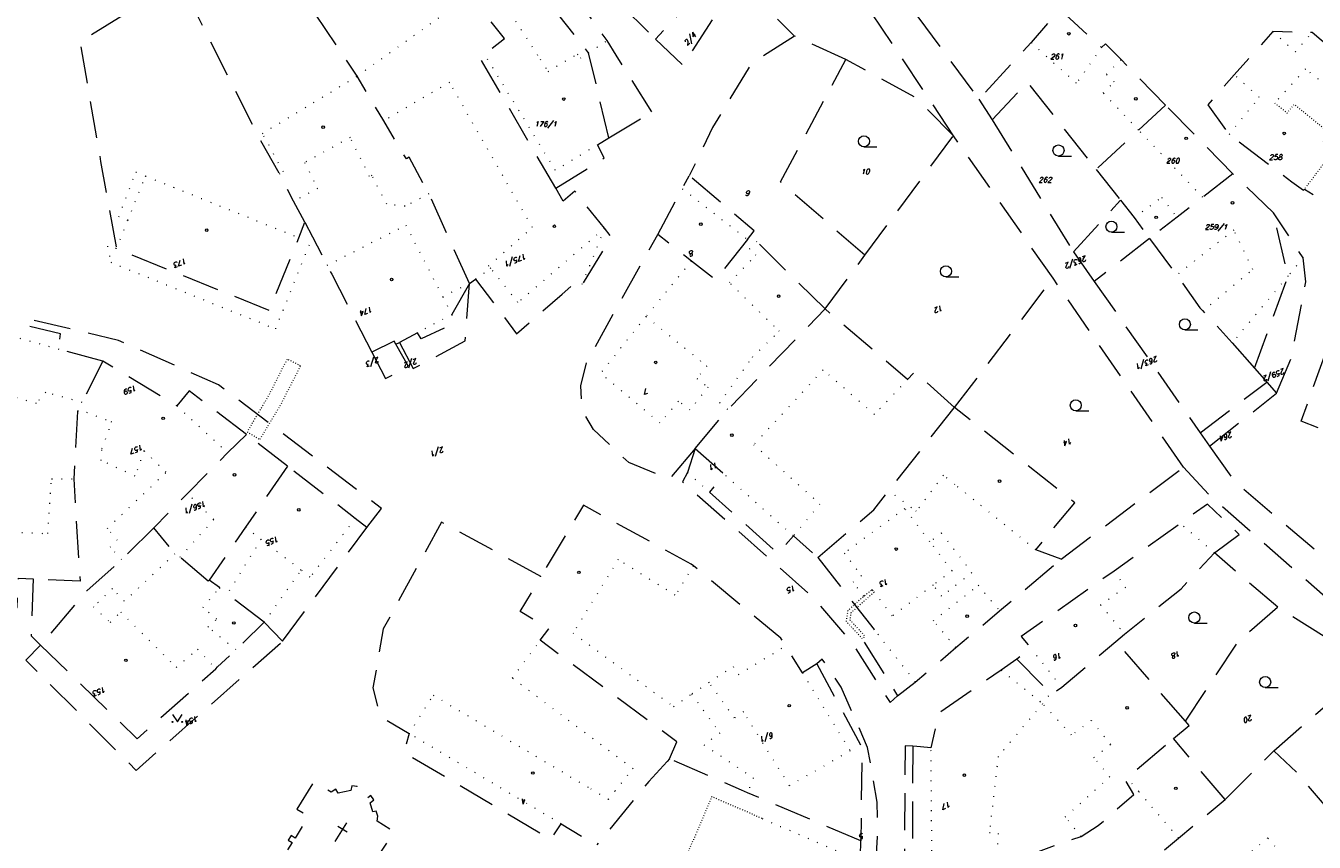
# Model space of a CAD drawing. Header units: metres. Extents: x -626722 to -621116, y -1178216 to -1174550.
# Tile 39 of 86: x -624170 to -623995, y -1176769 to -1176658. Entities that reach past the tile are written whole.
import ezdxf

# ---------------------------------------------------------------- set-up
doc = ezdxf.new("R2010")
doc.units = ezdxf.units.M
doc.header["$MEASUREMENT"] = 0
doc.linetypes.add('DASHEDX2', pattern=[1.5, 1, -0.5])
doc.linetypes.add('DOT', pattern=[0.25, 0, -0.25])
for name, color, linetype, lineweight in [('8_kat_KN_Hranice parcel', 200, 'DASHEDX2', 25), ('8_kat_KN_Slučkové čáry', 200, 'DOT', 25), ('8_kat_KN_Značky budov', 7, 'Continuous', 0), ('8_kat_KN_Značky kultur', 7, 'Continuous', 0), ('8_kat_KN_Čísla parcel', 200, 'Continuous', 25)]:
    doc.layers.add(name, color=color, linetype=linetype, lineweight=lineweight)
doc.layers.add('8_kat_KN_Věcná_břemena', color=206, linetype='DOT')
doc.styles.add('Style-ITALICS', font='ITALICS.shx')

# ---------------------------------------------------------------- blocks, each defined once
blk = doc.blocks.new('4.02')
at = {"layer": '8_kat_KN_Značky budov', "color": 7, "linetype": 'Continuous', "lineweight": 13}
blk.add_circle((-0.01, 0), 0.175, dxfattribs=at)
blk = doc.blocks.new('3.04')
at = {"layer": '8_kat_KN_Značky kultur', "color": 7, "linetype": 'Continuous', "lineweight": 13}
blk.add_line((0.01, 0), (1.76, 0), dxfattribs=at)
blk.add_circle((0.01, 0.75), 0.75, dxfattribs=at)
blk = doc.blocks.new('3.14_1')
at = {"layer": '8_kat_KN_Značky kultur', "color": 7, "linetype": 'Continuous', "lineweight": 13, "flags": 128}
blk.add_lwpolyline([(-0.67, 1.01), (0, 0), (0.67, 1.01)], dxfattribs=at)
at = {"layer": '8_kat_KN_Značky kultur', "color": 7, "linetype": 'Continuous', "lineweight": 13}
for centre in [(-0.67, 0), (0.67, 0)]:
    blk.add_circle(centre, 0.067, dxfattribs=at)
blk = doc.blocks.new('4.09')
at = {"layer": '8_kat_KN_Značky budov', "color": 7, "linetype": 'Continuous', "lineweight": 13}
for p, q in [((1.59, 2.54), (0, 0)), ((0.42, 2.09), (1.7, 1.3))]:
    blk.add_line(p, q, dxfattribs=at)

msp = doc.modelspace()

# ---------------------------------------------------------------- linework, layer by layer
at = {"layer": '8_kat_KN_Hranice parcel', "lineweight": 13, "ltscale": 5}
for p, q in [((-624062.23, -1176638.99), (-624040.55, -1176668.22)), ((-624058.57, -1176662.82), (-624065.52, -1176659.66)), ((-624040.55, -1176668.22), (-624038.77, -1176670.99)), ((-624090.66, -1176673.45), (-624084.84, -1176669.92)), ((-624006.18, -1176678.32), (-624015.29, -1176669.01)), ((-624038.77, -1176670.99), (-624027.76, -1176688.87)), ((-624092.17, -1176674.37), (-624090.66, -1176673.45)), ((-624056, -1176689.34), (-624043.99, -1176673.15)), ((-624030.52, -1176692.46), (-624043.99, -1176673.15)), ((-624024.69, -1176677.73), (-624021.41, -1176681.89)), ((-624000.69, -1176683.59), (-624006.18, -1176678.32)), ((-624027.76, -1176688.87), (-624021.41, -1176681.89)), ((-624017.45, -1176687.07), (-624024.96, -1176692.87)), ((-624061.39, -1176696.61), (-624056, -1176689.34)), ((-624027.76, -1176688.87), (-624024.96, -1176692.87)), ((-624043.85, -1176709.94), (-624030.52, -1176692.46)), ((-624012.87, -1176718.02), (-624030.52, -1176692.46)), ((-624024.96, -1176692.87), (-624010.6, -1176713.37)), ((-624116.54, -1176699.83), (-624119.01, -1176701.14)), ((-624119.48, -1176701.39), (-624119.01, -1176701.14)), ((-624006.28, -1176701.21), (-624003.26, -1176704.64)), ((-624003.26, -1176704.64), (-624001.61, -1176706.52)), ((-624010.6, -1176713.37), (-624001.61, -1176706.52)), ((-624001.61, -1176706.52), (-624000.28, -1176708.02)), ((-624009.34, -1176715.17), (-624000.28, -1176708.02)), ((-624134.16, -1176717.88), (-624139.72, -1176713.59)), ((-624010.6, -1176713.37), (-624009.34, -1176715.17)), ((-624029.43, -1176730.48), (-624012.87, -1176718.02)), ((-624134.81, -1176741.59), (-624123.4, -1176726.21)), ((-623987.49, -1176744.97), (-624000.12, -1176736.97)), ((-624134.81, -1176741.59), (-624137.3, -1176739.01)), ((-624012.59, -1176752.42), (-624022.01, -1176741.61)), ((-624000.66, -1176756.43), (-623989, -1176746.29)), ((-624007.21, -1176763.01), (-624014.24, -1176754.78)), ((-624049.51, -1176755.8), (-624049.57, -1176772.73)), ((-624007.21, -1176763.01), (-624000.66, -1176756.43))]:
    msp.add_line(p, q, dxfattribs=at)
at = {"layer": '8_kat_KN_Hranice parcel', "lineweight": 13, "ltscale": 5, "flags": 128}
for points in [[(-624043.99, -1176673.15), (-624065.56, -1176640.79), (-624069.08, -1176635.34), (-624097.26, -1176603.05), (-624131.66, -1176550.4), (-624133.76, -1176544.6)], [(-624084.84, -1176669.92), (-624089.67, -1176662.23), (-624090.89, -1176660.28), (-624101.68, -1176645.26), (-624104.33, -1176641.7)], [(-624095.33, -1176642.17), (-624092.81, -1176648.45), (-624090.4, -1176653.36), (-624089.7, -1176654.8), (-624084.34, -1176660.07)], [(-624090.66, -1176673.45), (-624093.39, -1176661.94), (-624104.68, -1176647.69), (-624107.51, -1176644.12)], [(-624109.5, -1176693.14), (-624115.01, -1176681.03), (-624117.66, -1176676.08), (-624118.06, -1176676.29), (-624121.13, -1176671.14), (-624124.72, -1176665.1), (-624136.19, -1176648.03), (-624134.98, -1176647.26), (-624137.41, -1176644.23)], [(-624097.83, -1176680.27), (-624108.09, -1176662.64), (-624107.47, -1176662.14), (-624104.78, -1176659.98), (-624107.16, -1176657.02), (-624109.45, -1176654.17), (-624113.99, -1176649.04)], [(-624072.93, -1176648.01), (-624075.05, -1176650.25), (-624084.34, -1176660.07)], [(-624131.78, -1176684.85), (-624133.32, -1176682), (-624135.22, -1176678.32), (-624138.11, -1176673.22), (-624148.72, -1176652.13)], [(-624084.34, -1176660.07), (-624080.62, -1176663.62), (-624074.31, -1176653.9), (-624073.15, -1176652.12)], [(-624073.15, -1176652.12), (-624072.48, -1176652.78), (-624065.52, -1176659.66)], [(-624150.04, -1176652.95), (-624162.25, -1176660.48), (-624159.44, -1176676.65), (-624157.32, -1176688.44), (-624136.63, -1176696.78), (-624132.61, -1176686.96), (-624131.78, -1176684.85)], [(-624015.29, -1176669.01), (-624020.27, -1176663.92), (-624021.31, -1176662.85), (-624023.41, -1176660.72), (-624023.95, -1176661.19), (-624028.26, -1176657.28), (-624029.61, -1176656.05), (-624030.65, -1176657.25), (-624033.5, -1176660.55), (-624040.55, -1176668.22)], [(-624065.52, -1176659.66), (-624071.38, -1176663.41), (-624076.61, -1176672.02), (-624079.76, -1176678.57)], [(-623985.89, -1176666.88), (-623987.09, -1176666.1), (-623988.42, -1176665.23), (-623995.46, -1176659.19), (-624000.79, -1176659.06), (-624006, -1176664.9), (-624009.59, -1176668.98), (-624006.68, -1176672.97), (-623998.19, -1176679.4), (-623996.61, -1176680.54), (-623996.5, -1176680.4), (-623992.26, -1176682.92)], [(-624056, -1176689.34), (-624067.42, -1176679.41), (-624058.57, -1176662.82)], [(-624043.99, -1176673.15), (-624049.01, -1176668.09), (-624058.57, -1176662.82)], [(-624038.77, -1176670.99), (-624034, -1176665.94), (-624024.69, -1176677.73)], [(-624015.29, -1176669.01), (-624018.94, -1176672.4), (-624024.69, -1176677.73)], [(-624097.83, -1176680.27), (-624091.27, -1176676.17), (-624092.17, -1176674.37)], [(-624084.04, -1176686.52), (-624080.71, -1176680.33), (-624079.76, -1176678.57)], [(-624071.9, -1176687.2), (-624070.98, -1176686.02), (-624079.76, -1176678.57)], [(-624006.18, -1176678.32), (-624010.27, -1176681.49), (-624013.74, -1176684.19), (-624017.45, -1176687.07)], [(-624109.5, -1176693.14), (-624108.68, -1176692.56), (-624103.14, -1176699.97), (-624096.99, -1176694.59), (-624095.29, -1176693.12), (-624094.48, -1176693.76), (-624090.31, -1176686.86), (-624091.24, -1176685.69), (-624095.27, -1176680.64), (-624096.82, -1176682), (-624097.83, -1176680.27)], [(-624021.41, -1176681.89), (-624019.55, -1176684.24), (-624017.45, -1176687.07)], [(-624003.26, -1176704.64), (-623998.72, -1176692.15), (-624000.69, -1176683.59)], [(-624000.28, -1176708.02), (-623998.29, -1176703.32), (-623996.31, -1176692.94), (-623996.67, -1176689.7), (-624000.69, -1176683.59)], [(-624131.78, -1176684.85), (-624130.76, -1176686.85), (-624128.78, -1176690.69), (-624128.16, -1176691.9), (-624122.72, -1176702.47)], [(-624078.96, -1176715.48), (-624082.48, -1176719.67), (-624087.96, -1176717.41), (-624092.71, -1176712.93), (-624094.25, -1176710.33), (-624094.45, -1176707.03), (-624093.68, -1176703.85), (-624084.04, -1176686.52)], [(-624071.9, -1176687.2), (-624076.18, -1176692.68), (-624079.47, -1176690.13), (-624084.04, -1176686.52)], [(-624061.39, -1176696.61), (-624070.62, -1176687.49), (-624071.9, -1176687.2)], [(-624017.45, -1176687.07), (-624013.8, -1176692.02), (-624010.65, -1176696.44), (-624010.23, -1176696.88), (-624006.28, -1176701.21)], [(-623987.66, -1176715.47), (-623996.95, -1176711.81), (-623995.26, -1176707.1), (-623989.71, -1176691.6), (-623987.9, -1176692.26)], [(-624123.4, -1176726.21), (-624121.42, -1176723.61), (-624143.48, -1176706.88), (-624157.04, -1176700.86), (-624177.58, -1176696), (-624188.76, -1176693.36), (-624188.63, -1176694.55), (-624177.84, -1176696.93)], [(-624119.01, -1176701.14), (-624117.13, -1176704.67), (-624110.08, -1176700.92), (-624109.5, -1176693.14)], [(-624109.5, -1176693.14), (-624111.91, -1176697.36), (-624111.74, -1176698.68), (-624116.07, -1176700.63), (-624116.54, -1176699.83)], [(-624177.84, -1176696.93), (-624178.19, -1176698.4), (-624180.42, -1176707.2), (-624180.93, -1176723.44), (-624179.59, -1176726.33), (-624178.84, -1176732.63), (-624174.14, -1176732.87), (-624174.34, -1176736.86), (-624170.76, -1176737.04), (-624170.55, -1176733.06), (-624168.56, -1176733.16)], [(-624159.14, -1176703.66), (-624165.08, -1176702.04), (-624164.87, -1176699.98), (-624177.84, -1176696.93)], [(-624078.96, -1176715.48), (-624074.54, -1176710.22), (-624061.39, -1176696.61)], [(-624043.85, -1176709.94), (-624049.22, -1176705.1), (-624050.22, -1176706.15), (-624061.39, -1176696.61)], [(-624119.48, -1176701.39), (-624119.7, -1176700.99), (-624122.72, -1176702.47)], [(-624122.72, -1176702.47), (-624120.89, -1176706.02), (-624117.78, -1176704.42), (-624119.48, -1176701.39)], [(-624159.14, -1176703.66), (-624161.95, -1176709.27), (-624162.42, -1176710.21), (-624162.56, -1176710.51), (-624163.09, -1176719.59), (-624162.23, -1176733.48), (-624168.56, -1176733.16)], [(-624139.72, -1176713.59), (-624147.44, -1176707.69), (-624149.12, -1176709.74), (-624159.14, -1176703.66)], [(-624062.36, -1176730.24), (-624054.79, -1176723.78), (-624052.75, -1176721.19), (-624043.85, -1176709.94)], [(-624029.43, -1176730.48), (-624032.86, -1176729.22), (-624027.59, -1176722.84), (-624043.85, -1176709.94)], [(-624139.72, -1176713.59), (-624142.26, -1176716.08), (-624147.69, -1176721.6), (-624152.25, -1176726.23)], [(-624078.96, -1176715.48), (-624080.01, -1176718.75), (-624080.67, -1176719.99), (-624062.85, -1176735.81), (-624057.57, -1176742.08), (-624052.59, -1176749.88), (-624051.57, -1176749)], [(-624078.96, -1176715.48), (-624075.01, -1176719.01), (-624077.02, -1176721.42), (-624067.72, -1176729.72), (-624065.67, -1176727.34), (-624062.36, -1176730.24)], [(-624009.34, -1176715.17), (-624006.01, -1176719.9), (-623986.95, -1176736.09), (-623973.48, -1176752.92), (-623969.89, -1176756.42), (-623964.11, -1176768.63), (-623956.43, -1176784.88), (-623950.24, -1176798.73), (-623941.08, -1176803.46), (-623925.79, -1176815.55), (-623909.12, -1176823.59), (-623899.49, -1176822.86), (-623880.52, -1176813.13), (-623862.21, -1176820.7), (-623839.67, -1176827.59), (-623825.24, -1176840.17), (-623823.04, -1176850.59)], [(-624134.16, -1176717.88), (-624139.85, -1176726.16), (-624144.76, -1176733.32)], [(-624123.4, -1176726.21), (-624124.98, -1176724.98), (-624134.16, -1176717.88)], [(-624012.87, -1176718.02), (-624009.2, -1176721.96), (-623989.88, -1176738.9), (-623975.4, -1176754.31), (-623973.5, -1176758.13)], [(-624062.52, -1176744.64), (-624064.45, -1176745.87), (-624066.69, -1176742.21), (-624067.38, -1176741.18), (-624079.21, -1176731.37), (-624079.5, -1176731.14), (-624094.1, -1176723.19), (-624099.84, -1176732.83)], [(-624008.69, -1176729.62), (-624005.34, -1176727.12), (-624009.64, -1176723.02), (-624013.29, -1176725.64), (-624022.27, -1176732.09), (-624034.82, -1176740.93), (-624033.51, -1176742.58), (-624035.44, -1176744.02)], [(-624099.84, -1176732.83), (-624113.32, -1176725.46), (-624121.19, -1176739.93), (-624122.59, -1176747.92), (-624121.64, -1176751.71), (-624117.67, -1176754.09), (-624118.41, -1176756.61), (-624098.48, -1176768.42), (-624097.09, -1176766.32), (-624092.3, -1176769.17)], [(-624152.25, -1176726.23), (-624156.6, -1176730.54), (-624161.33, -1176734.75), (-624167.57, -1176742.12)], [(-624144.76, -1176733.32), (-624144.9, -1176733.47), (-624148.68, -1176730.21), (-624148.86, -1176730.36), (-624149.38, -1176729.74), (-624152.25, -1176726.23)], [(-624062.36, -1176730.24), (-624054.73, -1176740), (-624056.37, -1176741.22), (-624051.57, -1176749)], [(-624051.57, -1176749), (-624049.17, -1176747.11), (-624043.69, -1176742.46), (-624037.77, -1176737.49), (-624029.43, -1176730.48)], [(-624022.01, -1176741.61), (-624020.84, -1176740.62), (-624013.19, -1176734.48), (-624008.69, -1176729.62)], [(-624000.12, -1176736.97), (-624008.35, -1176729.91), (-624008.69, -1176729.62)], [(-624082.44, -1176757.49), (-624081.44, -1176755.2), (-624099.94, -1176741.46), (-624098.78, -1176739.9), (-624102.67, -1176737.58), (-624099.84, -1176732.83)], [(-624168.56, -1176733.16), (-624168.86, -1176740.86), (-624167.57, -1176742.12)], [(-624137.3, -1176739.01), (-624142.3, -1176735.19), (-624143.37, -1176734.33), (-624144.76, -1176733.32)], [(-624012.59, -1176752.42), (-624005.44, -1176741.57), (-624000.12, -1176736.97)], [(-624167.57, -1176742.12), (-624154.51, -1176754.79), (-624143.87, -1176745.31), (-624143.61, -1176745.07), (-624141.12, -1176742.73), (-624137.3, -1176739.01)], [(-624167.57, -1176742.12), (-624169.55, -1176744.16), (-624154.62, -1176759.07), (-624134.81, -1176741.59)], [(-624035.44, -1176744.02), (-624030.76, -1176748.75), (-624029.33, -1176747.82), (-624022.01, -1176741.61)], [(-624061.32, -1176791.35), (-624059.39, -1176792.45), (-624054.98, -1176780.26), (-624054.29, -1176768.07), (-624054.32, -1176763.38), (-624055.62, -1176755.98), (-624059.19, -1176747.83), (-624061.76, -1176744.01), (-624062.52, -1176744.64)], [(-624062.52, -1176744.64), (-624056.3, -1176756.13), (-624056.42, -1176757.94), (-624056.55, -1176768.63)], [(-624035.44, -1176744.02), (-624037.54, -1176745.49), (-624046.01, -1176751.39), (-624047.05, -1176756.02), (-624049.51, -1176755.8)], [(-624014.24, -1176754.78), (-624012.09, -1176752.98), (-624012.59, -1176752.42)], [(-624049.51, -1176755.8), (-624050.56, -1176755.73), (-624050.64, -1176772.83), (-624049.57, -1176793.16), (-624049.19, -1176794.67), (-624047.88, -1176796.26), (-624026.1, -1176818.88), (-624007.77, -1176837.82), (-624006.15, -1176836.56)], [(-624049.57, -1176772.73), (-624047.5, -1176772.65), (-624046.9, -1176772.68), (-624039.5, -1176773.07), (-624035.18, -1176771.08), (-624030.24, -1176769.22), (-624026.74, -1176768.03), (-624024.41, -1176766.55), (-624019.6, -1176762.34), (-624020.78, -1176760.3), (-624020.52, -1176760.07), (-624014.24, -1176754.78)], [(-624082.44, -1176757.49), (-624082.78, -1176757.86), (-624085.25, -1176760.58), (-624092.3, -1176769.17)], [(-624056.55, -1176768.63), (-624071.9, -1176762.11), (-624072.68, -1176761.76), (-624082.44, -1176757.49)], [(-623992.71, -1176765.02), (-623997.37, -1176759.5), (-624000.66, -1176756.43)], [(-624122.03, -1176765.94), (-624121.91, -1176765.26), (-624122.16, -1176764.58), (-624122.62, -1176764.67), (-624122.98, -1176763.46), (-624122.46, -1176763.04), (-624122.88, -1176762.49), (-624123.39, -1176762.86), (-624124.84, -1176761.89), (-624124.73, -1176761.27), (-624125.43, -1176761.15), (-624125.58, -1176761.78), (-624127.27, -1176762.15), (-624127.61, -1176761.64), (-624128.22, -1176762.04), (-624130.61, -1176760.65), (-624132.87, -1176764.33), (-624131.82, -1176764.97), (-624131.91, -1176765.1), (-624131.37, -1176765.44), (-624133.13, -1176768.24), (-624133.67, -1176767.9), (-624134.05, -1176768.5), (-624133.52, -1176768.84), (-624135.26, -1176771.61), (-624135.8, -1176771.28), (-624136.17, -1176771.88), (-624135.64, -1176772.21), (-624137.39, -1176775), (-624137.93, -1176774.66), (-624138.31, -1176775.27), (-624137.33, -1176775.96), (-624138.31, -1176777.55), (-624136.68, -1176778.59), (-624137.31, -1176779.65), (-624134, -1176781.8), (-624132.32, -1176779.12), (-624129.66, -1176780.73), (-624129.26, -1176780.1), (-624129.8, -1176779.76), (-624128.06, -1176776.98), (-624127.52, -1176777.32), (-624127.13, -1176776.72), (-624127.68, -1176776.37), (-624125.91, -1176773.6), (-624125.38, -1176773.93), (-624125, -1176773.32), (-624125.54, -1176772.98), (-624123.78, -1176770.2), (-624123.24, -1176770.54), (-624123.16, -1176770.4), (-624122.09, -1176771.06), (-624119.73, -1176767.4), (-624122.03, -1176765.94)], [(-624041.71, -1176796.56), (-624036.39, -1176791.37), (-624033.23, -1176788.27), (-624019.88, -1176773.64), (-624013.54, -1176768.23), (-624007.21, -1176763.01)], [(-624061.32, -1176791.35), (-624057.99, -1176781.77), (-624055.04, -1176772.41), (-624056.31, -1176771.47), (-624056.59, -1176771.35), (-624056.55, -1176768.63)]]:
    msp.add_lwpolyline(points, dxfattribs=at)
at = {"layer": '8_kat_KN_Slučkové čáry', "lineweight": 0, "ltscale": 5}
for p, q in [((-624124.72, -1176665.1), (-624109.45, -1176654.17)), ((-624104.75, -1176655.38), (-624099.94, -1176662.81)), ((-624000.79, -1176659.06), (-623997.71, -1176661.8)), ((-623997.71, -1176661.8), (-623995.46, -1176659.19)), ((-624093.39, -1176661.94), (-624090.89, -1176660.28)), ((-624027.36, -1176666.06), (-624033.5, -1176660.55)), ((-624023.95, -1176661.19), (-624027.36, -1176666.06)), ((-624097.89, -1176677.84), (-624107.47, -1176662.14)), ((-624099.94, -1176662.81), (-624098.88, -1176664.45)), ((-624098.88, -1176664.45), (-624094.92, -1176662.1)), ((-624094.92, -1176662.1), (-624094.51, -1176662.67)), ((-624094.51, -1176662.67), (-624093.39, -1176661.94)), ((-624023.31, -1176664.83), (-624021.31, -1176662.85)), ((-624022.25, -1176665.9), (-624023.31, -1176664.83)), ((-624002.61, -1176667.96), (-624006, -1176664.9)), ((-623996.36, -1176664.13), (-624000.52, -1176668.73)), ((-623989.27, -1176669.66), (-623996.36, -1176664.13)), ((-624137.54, -1176672.85), (-624124.72, -1176665.1)), ((-624112.24, -1176665.93), (-624121.13, -1176671.14)), ((-624101, -1176685.57), (-624112.24, -1176665.93)), ((-624023.73, -1176667.37), (-624022.25, -1176665.9)), ((-624018.94, -1176672.4), (-624023.73, -1176667.37)), ((-624006.68, -1176672.97), (-624002.61, -1176667.96)), ((-624134.7, -1176678.05), (-624137.54, -1176672.85)), ((-624125.67, -1176673.38), (-624131.83, -1176676.8)), ((-624123.04, -1176678.68), (-624125.67, -1176673.38)), ((-624010.27, -1176681.49), (-624018.94, -1176672.4)), ((-624092.17, -1176674.37), (-624097.89, -1176677.84)), ((-624131.83, -1176676.8), (-624130.07, -1176680.28)), ((-624156.98, -1176684.15), (-624154.67, -1176678.07)), ((-624155.75, -1176684.61), (-624153.36, -1176678.61)), ((-624154.67, -1176678.07), (-624153.36, -1176678.61)), ((-624153.36, -1176678.61), (-624132.61, -1176686.96)), ((-624135.22, -1176678.32), (-624134.7, -1176678.05)), ((-624122.72, -1176678.55), (-624123.04, -1176678.68)), ((-624120.71, -1176682.43), (-624122.72, -1176678.55)), ((-624130.07, -1176680.28), (-624133.32, -1176682)), ((-624080.71, -1176680.33), (-624071.9, -1176687.2)), ((-624118.24, -1176682.69), (-624120.71, -1176682.43)), ((-624115.01, -1176681.03), (-624118.24, -1176682.69)), ((-624019.55, -1176684.24), (-624015.83, -1176681.5)), ((-624015.83, -1176681.5), (-624013.74, -1176684.19)), ((-624155.75, -1176684.61), (-624156.98, -1176684.15)), ((-624157.32, -1176688.44), (-624155.75, -1176684.61)), ((-624128.78, -1176690.69), (-624118.13, -1176685.27)), ((-624118.13, -1176685.27), (-624113.14, -1176694.96)), ((-624106.92, -1176690.77), (-624101, -1176685.57)), ((-624091.24, -1176685.69), (-624102.96, -1176695.73)), ((-624091.24, -1176685.69), (-624094.48, -1176693.76)), ((-624006.05, -1176685.94), (-624013.8, -1176692.02)), ((-624003.47, -1176691.25), (-624006.05, -1176685.94)), ((-624135.75, -1176699.3), (-624130.76, -1176686.85)), ((-624071.6, -1176688.48), (-624070.62, -1176687.49)), ((-624157.32, -1176688.44), (-624158.52, -1176688.09)), ((-624158.52, -1176688.09), (-624158.08, -1176690.29)), ((-624074.33, -1176693.04), (-624070.75, -1176689.33)), ((-624070.75, -1176689.33), (-624071.6, -1176688.48)), ((-624158.08, -1176690.29), (-624135.75, -1176699.3)), ((-624108.68, -1176692.56), (-624106.64, -1176691.12)), ((-624106.64, -1176691.12), (-624106.92, -1176690.77)), ((-624102.96, -1176695.73), (-624106.64, -1176691.12)), ((-624079.47, -1176690.13), (-624085.63, -1176697.63)), ((-623996.67, -1176689.7), (-623998.72, -1176692.15)), ((-624010.23, -1176696.88), (-624003.47, -1176691.25)), ((-623998.72, -1176692.15), (-624006.28, -1176701.21)), ((-624109.5, -1176693.14), (-624113.14, -1176694.96)), ((-624068.27, -1176698.96), (-624074.33, -1176693.04)), ((-624113.14, -1176694.96), (-624111.91, -1176697.36)), ((-624111.91, -1176697.36), (-624116.54, -1176699.83)), ((-624085.63, -1176697.63), (-624091.78, -1176705.32)), ((-624085.63, -1176697.63), (-624077.4, -1176704.33)), ((-624178.19, -1176698.4), (-624165.08, -1176702.04)), ((-624071.22, -1176703.13), (-624067.59, -1176699.62)), ((-624067.59, -1176699.62), (-624068.27, -1176698.96)), ((-624075.64, -1176709.31), (-624071.22, -1176703.13)), ((-624077.4, -1176704.33), (-624078.75, -1176706)), ((-624061.65, -1176704.87), (-624071.04, -1176714.98)), ((-624054.69, -1176710.88), (-624061.65, -1176704.87)), ((-624083.73, -1176712.04), (-624091.78, -1176705.32)), ((-624078.75, -1176706), (-624077.25, -1176707.2)), ((-624050.22, -1176706.15), (-624054.69, -1176710.88)), ((-624168.14, -1176709.41), (-624172.99, -1176708)), ((-624166.88, -1176707.89), (-624168.14, -1176709.41)), ((-624161.95, -1176709.27), (-624166.88, -1176707.89)), ((-624077.25, -1176707.2), (-624079.67, -1176710.27)), ((-624158.7, -1176711.64), (-624162.42, -1176710.21)), ((-624149.12, -1176709.74), (-624142.26, -1176716.08)), ((-624081.23, -1176709.09), (-624083.73, -1176712.04)), ((-624079.67, -1176710.27), (-624081.23, -1176709.09)), ((-624074.54, -1176710.22), (-624075.64, -1176709.31)), ((-624159.26, -1176715.51), (-624157.91, -1176711.94)), ((-624157.91, -1176711.94), (-624158.7, -1176711.64)), ((-624159.37, -1176717.13), (-624159.26, -1176715.51)), ((-624071.04, -1176714.98), (-624062.08, -1176723.02)), ((-624154.79, -1176719.24), (-624159.37, -1176717.13)), ((-624153.58, -1176715.79), (-624154.79, -1176719.24)), ((-624150.57, -1176718.72), (-624153.58, -1176715.79)), ((-624158.52, -1176726.31), (-624150.57, -1176718.72)), ((-624080.01, -1176718.75), (-624077.02, -1176721.42)), ((-624065.67, -1176727.34), (-624075.01, -1176719.01)), ((-624045.37, -1176719.11), (-624049.04, -1176724)), ((-624043.81, -1176720.37), (-624045.37, -1176719.11)), ((-624166.58, -1176727.01), (-624166.08, -1176719.62)), ((-624166.08, -1176719.62), (-624163.09, -1176719.59)), ((-624032.86, -1176729.22), (-624043.81, -1176720.37)), ((-624144.13, -1176725.1), (-624147.69, -1176721.6)), ((-624049.68, -1176723.52), (-624052.75, -1176721.19)), ((-624062.08, -1176723.02), (-624065.67, -1176727.34)), ((-624050.6, -1176723.63), (-624058.79, -1176729.65)), ((-624047.19, -1176728.12), (-624050.6, -1176723.63)), ((-624049.04, -1176724), (-624049.68, -1176723.52)), ((-624148.68, -1176730.21), (-624144.13, -1176725.1)), ((-624124.98, -1176724.98), (-624131.08, -1176732.92)), ((-624008.69, -1176729.62), (-624013.29, -1176725.64)), ((-624171.45, -1176726.83), (-624166.58, -1176727.01)), ((-624157.2, -1176727.93), (-624158.52, -1176726.31)), ((-624137.73, -1176727.79), (-624142.3, -1176735.19)), ((-624139.85, -1176726.16), (-624137.73, -1176727.79)), ((-624132.3, -1176731.97), (-624137.73, -1176727.79)), ((-624045.63, -1176726.94), (-624047.19, -1176728.12)), ((-624045.63, -1176726.94), (-624041.51, -1176732.3)), ((-624158.16, -1176728.86), (-624157.2, -1176727.93)), ((-624156.6, -1176730.54), (-624158.16, -1176728.86)), ((-624044.2, -1176732.04), (-624047.19, -1176728.12)), ((-624149.38, -1176729.74), (-624156.23, -1176736.18)), ((-624089.37, -1176730.53), (-624095.5, -1176740.5)), ((-624081.66, -1176735.37), (-624089.37, -1176730.53)), ((-624058.79, -1176729.65), (-624056.46, -1176732.71)), ((-624137.3, -1176739.01), (-624132.3, -1176731.97)), ((-624131.08, -1176732.92), (-624132.3, -1176731.97)), ((-624079.21, -1176731.37), (-624081.66, -1176735.37)), ((-624056.46, -1176732.71), (-624057.59, -1176733.59)), ((-624044.2, -1176732.04), (-624046.75, -1176733.98)), ((-624041.51, -1176732.3), (-624045.6, -1176735.51)), ((-624022.27, -1176732.09), (-624020.74, -1176734.3)), ((-624157.84, -1176734.47), (-624160.42, -1176736.93)), ((-624156.23, -1176736.18), (-624157.84, -1176734.47)), ((-624145.57, -1176737.03), (-624143.37, -1176734.33)), ((-624056.16, -1176735.5), (-624057.59, -1176733.59)), ((-624055, -1176734.62), (-624056.16, -1176735.5)), ((-624052.28, -1176738.19), (-624055, -1176734.62)), ((-624046.75, -1176733.98), (-624052.28, -1176738.19)), ((-624045.6, -1176735.51), (-624046.75, -1176733.98)), ((-624046.72, -1176738.82), (-624040.65, -1176734.02)), ((-624040.65, -1176734.02), (-624037.77, -1176737.49)), ((-624020.74, -1176734.3), (-624024.09, -1176736.68)), ((-624160.42, -1176736.93), (-624158.15, -1176739.04)), ((-624158.15, -1176739.04), (-624156.73, -1176737.63)), ((-624156.73, -1176737.63), (-624149.2, -1176745.13)), ((-624143.73, -1176738.61), (-624145.57, -1176737.03)), ((-624024.09, -1176736.68), (-624020.84, -1176740.62)), ((-624144.91, -1176739.68), (-624143.73, -1176738.61)), ((-624141.12, -1176742.73), (-624144.91, -1176739.68)), ((-624049.17, -1176747.11), (-624054.73, -1176740)), ((-624043.69, -1176742.46), (-624046.72, -1176738.82)), ((-624103.72, -1176746.57), (-624099.94, -1176741.46)), ((-624095.5, -1176740.5), (-624081.88, -1176750.45)), ((-624149.2, -1176745.13), (-624146.32, -1176742.66)), ((-624146.32, -1176742.66), (-624143.87, -1176745.31)), ((-624073.09, -1176746.09), (-624066.69, -1176742.21)), ((-624029.33, -1176747.82), (-624033.51, -1176742.58)), ((-624077.1, -1176747.17), (-624073.82, -1176745)), ((-624073.82, -1176745), (-624073.09, -1176746.09)), ((-624087.38, -1176758.85), (-624103.72, -1176746.57)), ((-624064.45, -1176745.87), (-624057.97, -1176756.44)), ((-624037.54, -1176745.49), (-624032.31, -1176749.75)), ((-624081.88, -1176750.45), (-624079.47, -1176748.76)), ((-624077.1, -1176747.17), (-624079.47, -1176748.76)), ((-624079.47, -1176748.76), (-624075.62, -1176754.02)), ((-624073.64, -1176752.01), (-624077.1, -1176747.17)), ((-624032.31, -1176749.75), (-624030.76, -1176748.75)), ((-624117.67, -1176754.09), (-624114.44, -1176748.89)), ((-624114.44, -1176748.89), (-624093.11, -1176761.57)), ((-624031.94, -1176750.06), (-624037.95, -1176757.18)), ((-624032.31, -1176749.75), (-624031.94, -1176750.06)), ((-624028.01, -1176754.3), (-624031.94, -1176750.06)), ((-624072.44, -1176751.15), (-624073.64, -1176752.01)), ((-624066.22, -1176761.15), (-624072.44, -1176751.15)), ((-624075.62, -1176754.02), (-624077.79, -1176755.61)), ((-624025.35, -1176752.32), (-624028.01, -1176754.3)), ((-624022.72, -1176755.57), (-624025.35, -1176752.32)), ((-624097.09, -1176766.32), (-624117.67, -1176754.09)), ((-624077.79, -1176755.61), (-624071.1, -1176760.09)), ((-624024.99, -1176757.34), (-624022.72, -1176755.57)), ((-624057.97, -1176756.44), (-624066.22, -1176761.15)), ((-624046.9, -1176772.68), (-624047.05, -1176756.02)), ((-624037.95, -1176757.18), (-624039.15, -1176767.49)), ((-624022.85, -1176759.98), (-624024.99, -1176757.34)), ((-624089.82, -1176761.87), (-624087.38, -1176758.85)), ((-624071.1, -1176760.09), (-624071.9, -1176762.11)), ((-624028.87, -1176765.38), (-624022.85, -1176759.98)), ((-624018.92, -1176761.94), (-624020.52, -1176760.07)), ((-624093.11, -1176761.57), (-624090.72, -1176762.99)), ((-624090.72, -1176762.99), (-624089.82, -1176761.87)), ((-624013.54, -1176768.23), (-624018.92, -1176761.94)), ((-624069.92, -1176765.58), (-624056.59, -1176771.35)), ((-624026.74, -1176768.03), (-624028.87, -1176765.38)), ((-624039.15, -1176767.49), (-624037.96, -1176767.61)), ((-624037.96, -1176767.61), (-624038.15, -1176770.18)), ((-624001.49, -1176768.21), (-624014.44, -1176779.3)), ((-623996.92, -1176773.41), (-624001.49, -1176768.21))]:
    msp.add_line(p, q, dxfattribs=at)
at = {"layer": '8_kat_KN_Slučkové čáry', "lineweight": 0, "flags": 128}
for points in [[(-624000.52, -1176668.73), (-623998.84, -1176670.08), (-623997.89, -1176668.9), (-623993.09, -1176672.79), (-623993.97, -1176673.99), (-623992.48, -1176675.04), (-623996.5, -1176680.4)], [(-624069.92, -1176765.58), (-624076.72, -1176762.64), (-624080.85, -1176772.29), (-624074.36, -1176775.07)]]:
    msp.add_lwpolyline(points, dxfattribs=at)
at = {"layer": '8_kat_KN_Věcná_břemena', "lineweight": 0, "flags": 128}
for points in [[(-624132.37, -1176704.32), (-624134.19, -1176703.39), (-624136.92, -1176708.73), (-624138.21, -1176710.88), (-624139.62, -1176713.24), (-624137.88, -1176714.28), (-624136.58, -1176712.11), (-624135.14, -1176709.71), (-624132.37, -1176704.32)], [(-624057.38, -1176736.61), (-624057.07, -1176737.01), (-624054.75, -1176734.95), (-624055, -1176734.62), (-624056.16, -1176735.5), (-624057.38, -1176736.61)], [(-624057.07, -1176737.01), (-624057.38, -1176736.61), (-624058.32, -1176737.46), (-624058.52, -1176738.89), (-624056.37, -1176741.22), (-624055.96, -1176740.92), (-624057.99, -1176738.73), (-624057.85, -1176737.71), (-624057.07, -1176737.01)]]:
    msp.add_lwpolyline(points, close=True, dxfattribs=at)

# ---------------------------------------------------------------- block references
at = {"layer": '8_kat_KN_Značky budov', "lineweight": 13}
for name, p in [('4.02', (-624028.38, -1176659.35)), ('4.02', (-624096.75, -1176668.19)), ('4.02', (-624019.3, -1176668.16)), ('4.02', (-624129.3, -1176672)), ('4.02', (-624012.5, -1176673.51)), ('4.02', (-623999.22, -1176672.84)), ('4.02', (-624006.22, -1176682.23)), ('4.02', (-624016.56, -1176684.2)), ('4.02', (-624145.08, -1176685.95)), ('4.02', (-624098.02, -1176685.41)), ('4.02', (-624078.18, -1176685.13)), ('4.02', (-624120.04, -1176692.61)), ('4.02', (-624067.66, -1176694.88)), ('4.02', (-624084.3, -1176703.84)), ('4.02', (-624150.97, -1176711.41)), ('4.02', (-624073.98, -1176713.7)), ('4.02', (-624141.32, -1176719.06)), ('4.02', (-624037.75, -1176719.92)), ('4.02', (-624132.62, -1176723.81)), ('4.02', (-624051.74, -1176729.11)), ('4.02', (-624094.69, -1176732.26)), ('4.02', (-624042.14, -1176738.19)), ('4.02', (-624141.41, -1176739.12)), ('4.02', (-624027.49, -1176739.45)), ('4.02', (-624156.01, -1176744.18)), ('4.02', (-624066.22, -1176750.31)), ('4.02', (-624020.5, -1176750.61)), ('4.02', (-624100.93, -1176759.43)), ('4.02', (-624042.52, -1176759.73)), ('4.02', (-624013.89, -1176761.5)), ('4.09', (-624127.75, -1176768.7))]:
    msp.add_blockref(name, p, dxfattribs=at)
at = {"layer": '8_kat_KN_Značky kultur', "lineweight": 13}
for name, p in [('3.04', (-624056.13, -1176674.66)), ('3.04', (-624029.8, -1176675.9)), ('3.04', (-624022.63, -1176686.22)), ('3.04', (-624045.04, -1176692.26)), ('3.04', (-624012.69, -1176699.44)), ('3.04', (-624027.46, -1176710.4)), ('3.04', (-624011.41, -1176739.13)), ('3.04', (-624001.82, -1176747.87)), ('3.14_1', (-624149.06, -1176752.52))]:
    msp.add_blockref(name, p, dxfattribs=at)

# ---------------------------------------------------------------- texts
at = {"layer": '8_kat_KN_Čísla parcel', "lineweight": 0, "style": 'Style-ITALICS'}
for s, rotation, p in [('2/4', 48, (-624080.048, -1176660.988)), ('175/1', 201, (-624101.92, -1176689.08)), ('8', 201, (-624079.28, -1176688.61)), ('263/2', 201, (-624026.1, -1176689.38)), ('173', 201, (-624147.92, -1176689.71)), ('174', 201, (-624122.74, -1176696.24)), ('12', 201, (-624045.55, -1176696.08)), ('2/3', 201, (-624121.839, -1176703.111)), ('2/2', 201, (-624116.69, -1176703.29)), ('263/1', 201, (-624016.47, -1176702.98)), ('259/2', 201, (-623999.277, -1176704.638)), ('159', 201, (-624154.69, -1176706.91)), ('7', 201, (-624085.43, -1176707.28)), ('264', 201, (-624006.368, -1176713.231)), ('157', 201, (-624153.82, -1176714.95)), ('2/1', 201, (-624113.08, -1176715.25)), ('14', 201, (-624028.07, -1176714.06)), ('11', 201, (-624075.99, -1176717.32)), ('156/1', 201, (-624145.28, -1176722.55)), ('155', 201, (-624135.45, -1176727.34)), ('15', 201, (-624065.49, -1176733.97)), ('13', 201, (-624052.92, -1176733.12)), ('16', 201, (-624029.45, -1176743.08)), ('18', 201, (-624013.43, -1176742.84)), ('153', 201, (-624158.88, -1176747.73)), ('154', 201, (-624146.387, -1176751.656)), ('20', 201, (-624003.67, -1176751.55)), ('6/1', 201, (-624068.47, -1176753.89)), ('4', 201, (-624101.96, -1176762.77)), ('17', 201, (-624044.5, -1176763.28)), ('5', 201, (-624056.25, -1176767.51))]:
    msp.add_text(s, height=0.7, rotation=rotation, dxfattribs=at).set_placement(p)
for s, p in [('261', (-624030.91, -1176662.79)), ('176/1', (-624100.75, -1176671.92)), ('260', (-624015.23, -1176676.89)), ('258', (-624001.32, -1176676.41)), ('10', (-624056.56, -1176678.36)), ('262', (-624032.51, -1176679.47)), ('9', (-624072.22, -1176681.27)), ('259/1', (-624010, -1176685.86))]:
    msp.add_text(s, height=0.7, dxfattribs=at).set_placement(p)

doc.saveas('drawing.dxf')
